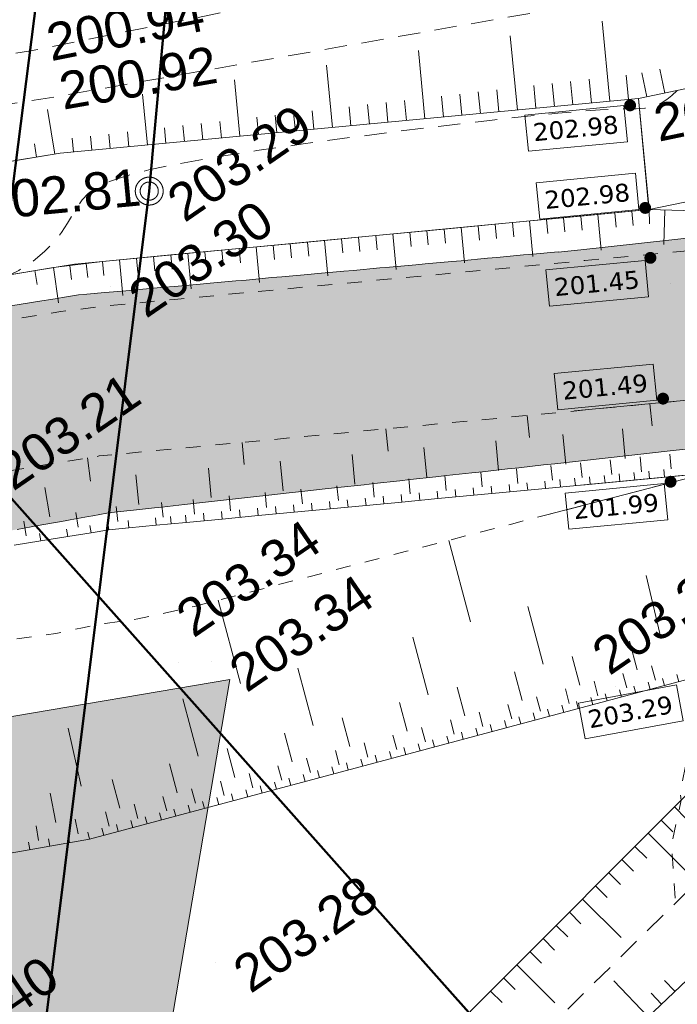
# Model space of a CAD drawing. Header units: millimetres. Extents: x -446952 to 537903, y -185749 to 168493.
# Tile 142 of 155: x 334836 to 352530, y 126718 to 153191. Entities that reach past the tile are written whole.
import ezdxf
from ezdxf.xclip import XClip

# ---------------------------------------------------------------- set-up
doc = ezdxf.new("R2010")
doc.units = ezdxf.units.MM
doc.header["$MEASUREMENT"] = 0
doc.header["$XCLIPFRAME"] = 0
for name, pattern in [('FOSSE', [1000, 600, -400]), ('Grille', [800, 400, -400]), ('Wipeout_Contour', [1000, 0, -1000])]:
    doc.linetypes.add(name, pattern=pattern)
for name, color, linetype in [('02 AF-17-0322 ZAE POMME- CHANTIER-2018-09-26_2_0-PAP DEMANDE MAIRIE 20-06-2017', 7, 'Continuous'), ('02 AF-17-0322 ZAE POMME- CHANTIER-2018-09-26_2_0000-VALORIS-NOUE DERIV BASSIN', 7, 'Continuous'), ('02 AF-17-0322 ZAE POMME- CHANTIER-2018-09-26_2_0000-VALORIS-NOUE DERIV BASSIN EAU MAX RETENTION', 7, 'Continuous'), ('02 AF-17-0322 ZAE POMME- CHANTIER-2018-09-26_2_0000-VALORIS-NOUE DERIV BASSIN TEXTE ET COTES', 7, 'Continuous'), ('02 AF-17-0322 ZAE POMME- CHANTIER-2018-09-26_2_01-PAP- REVET EV', 7, 'Continuous'), ('02 AF-17-0322 ZAE POMME- CHANTIER-2018-09-26_2_01-PAP-FILAIRE VOIE', 7, 'Continuous'), ('02 AF-17-0322 ZAE POMME- CHANTIER-2018-09-26_2_03-PAP-EU TEXTE POUR 2000°', 7, 'Continuous'), ('02 AF-17-0322 ZAE POMME- CHANTIER-2018-09-26_2_2D - Dessins placés - Géomètre.2D', 7, 'Continuous'), ('02 AF-17-0322 ZAE POMME- CHANTIER-2018-09-26_2_X-PTS TOPO-TEXTE TOPOALT', 7, 'Continuous'), ('02 AF-17-0322 ZAE POMME- CHANTIER-2018-09-26_2_X-PTS TOPO-TOPOPOINT', 7, 'Continuous'), ('02 AF-17-0322 ZAE POMME- CHANTIER-2018-09-26_2_Y-FDP TOPO-CN_1_00', 7, 'Continuous'), ('02 AF-17-0322 ZAE POMME- CHANTIER-2018-09-26_2_Y-FDP TOPO-TOP_AXE_FOSSE', 7, 'Continuous'), ('02 AF-17-0322 ZAE POMME- CHANTIER-2018-09-26_2_Y-FDP TOPO-TOP_BARBULE', 7, 'Continuous'), ('02 AF-17-0322 ZAE POMME- CHANTIER-2018-09-26_2_Y-FDP TOPO-TOP_DIVERS', 7, 'Continuous'), ('02 AF-17-0322 ZAE POMME- CHANTIER-2018-09-26_2_Y-FDP TOPO-TOP_TALUS', 7, 'Continuous'), ('02 AF-17-0322 ZAE POMME- CHANTIER-2018-09-26_2_Y-RESEAU EXISTANT FDP-TOP_VANNE_RESEAU', 7, 'Continuous'), ('02 AF-17-0322 ZAE POMME- CHANTIER-2018-09-26_2_Y-RESEAU EXISTANT FDP-TOP_VANNE_SYMB', 7, 'Continuous'), ('2D - Dessins placés - Géomètre.2D', 7, 'Continuous')]:
    doc.layers.add(name, color=color, linetype=linetype)
doc.styles.add('STYLE_GENERE_3', font='verdana.ttf')
doc.styles.add('STYLE_GENERE_4', font='txt')

# ---------------------------------------------------------------- blocks, each defined once
blk = doc.blocks.new('Dessin_1_2', base_point=(-56559339, -2771872408))
at = {"color": 254, "linetype": 'Wipeout_Contour', "lineweight": 0, "ltscale": 2094265.569888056}
blk.add_wipeout([(-446952, -185749), (537903, -185749), (537903, 168493), (-446952, 168064)], dxfattribs=at).dxf.layer = '02 AF-17-0322 ZAE POMME- CHANTIER-2018-09-26_2_2D - Dessins placés - Géomètre.2D'
at = {"layer": '02 AF-17-0322 ZAE POMME- CHANTIER-2018-09-26_2_0000-VALORIS-NOUE DERIV BASSIN EAU MAX RETENTION', "linetype": 'Continuous', "lineweight": 15}
blk.add_hatch(color=255, dxfattribs=at).paths.add_polyline_path([(290845, 127847), (290918, 127862), (290922, 127863), (290924, 127863), (290933, 127865), (290939, 127866), (291584, 127993), (291603, 127997), (292267, 128120), (293602, 128336), (294269, 128444), (295129, 128528), (295991, 128599), (296855, 128655), (297527, 128686), (297528, 128686), (297769, 128697), (298164, 128951), (298202, 128972), (298802, 129210), (298910, 129271), (299627, 129675), (299804, 129776), (300451, 130141), (300697, 130280), (301274, 130606), (301588, 130784), (302097, 131071), (302478, 131287), (302919, 131536), (303366, 131789), (303740, 132000), (304331, 132343), (304677, 132542), (305353, 132934), (305612, 133083), (306373, 133525), (306546, 133625), (307389, 134114), (307479, 134166), (308115, 134538), (308136, 134550), (308496, 134761), (322547, 137294), (322653, 137313), (323512, 137467), (329352, 138516), (335336, 139589), (336058, 139719), (336198, 139744), (336690, 139833), (336806, 139854), (337177, 139924), (337310, 139939), (337723, 139987), (337898, 140006), (338466, 140068), (339274, 140157), (348927, 141219), (349871, 141323), (352020, 141560), (352094, 141568), (359847, 142422), (369666, 143503), (370556, 144299), (370574, 144405), (370580, 144512), (370573, 144619), (370554, 144724), (370504, 144907), (370481, 145008), (369621, 146982), (369485, 148583), (369282, 148802), (368984, 148813), (365476, 148494), (361649, 148153), (354752, 147528), (349932, 147001), (349320, 146941), (349320, 146948), (348641, 146886), (348636, 146886), (348393, 146865), (347673, 146799), (347426, 146778), (346710, 146712), (346459, 146691), (345746, 146625), (345492, 146604), (344783, 146539), (344525, 146517), (343819, 146452), (343558, 146430), (342856, 146365), (342591, 146343), (341892, 146279), (341623, 146256), (340929, 146192), (340656, 146169), (339965, 146106), (339689, 146082), (339002, 146020), (338722, 145996), (338149, 145943), (337912, 145923), (337362, 145873), (337128, 145853), (336639, 145808), (336421, 145790), (335986, 145720), (335788, 145689), (335312, 145613), (335099, 145580), (334597, 145499), (334374, 145465), (333882, 145386), (333659, 145351), (333169, 145273), (332944, 145238), (332456, 145160), (332229, 145124), (331574, 145019), (331264, 144972), (330613, 144867), (330300, 144819), (329652, 144715), (329335, 144666), (328692, 144563), (328371, 144513), (327723, 144409), (327394, 144358), (326751, 144255), (326417, 144204), (325778, 144101), (325441, 144049), (324806, 143947), (324464, 143895), (323833, 143794), (323487, 143740), (322861, 143640), (322510, 143586), (321891, 143486), (321537, 143432), (320934, 143335), (320585, 143277), (319983, 143180), (319632, 143122), (319032, 143025), (318680, 142967), (318081, 142870), (317728, 142811), (317179, 142723), (316854, 142669), (316306, 142581), (315980, 142527), (315434, 142439), (315106, 142384), (314561, 142297), (314232, 142242), (313688, 142154), (313358, 142100), (312815, 142012), (312484, 141957), (311986, 141877), (311681, 141826), (311183, 141746), (310877, 141695), (310380, 141615), (310073, 141565), (309577, 141485), (309270, 141434), (308774, 141354), (308466, 141303), (308034, 141233), (307764, 141188), (307333, 141119), (307063, 141074), (306632, 141004), (306361, 140960), (305758, 140862), (305377, 140799), (304774, 140702), (304392, 140638), (303791, 140542), (303407, 140478), (302807, 140381), (302422, 140317), (301896, 140239), (301556, 140190), (301033, 140112), (300690, 140063), (300171, 139986), (299824, 139936), (299308, 139860), (298958, 139810), (298446, 139733), (298091, 139683), (297583, 139607), (297225, 139556), (296839, 139498), (296563, 139459), (296179, 139402), (295900, 139362), (295519, 139305), (295238, 139265), (294750, 139192), (294384, 139140), (293899, 139068), (293530, 139016), (293050, 138944), (292677, 138891), (292303, 138835), (292008, 138793), (291636, 138738), (291339, 138696), (290970, 138641), (290670, 138598), (290303, 138543), (290002, 138500), (289637, 138446), (289333, 138403), (289048, 138360), (289123, 137817), (289874, 134135), (289923, 133892), (290633, 129233), (290810, 128074)])
blk.add_hatch(color=255, dxfattribs=at).paths.add_polyline_path([(290845, 127847), (290918, 127862), (290922, 127863), (290924, 127863), (290933, 127865), (290939, 127866), (291584, 127993), (291603, 127997), (292267, 128120), (293602, 128336), (294269, 128444), (295129, 128528), (295991, 128599), (296855, 128655), (297527, 128686), (297528, 128686), (297769, 128697), (298164, 128951), (298202, 128972), (298802, 129210), (298910, 129271), (299627, 129675), (299804, 129776), (300451, 130141), (300697, 130280), (301274, 130606), (301588, 130784), (302097, 131071), (302478, 131287), (302919, 131536), (303366, 131789), (303740, 132000), (304331, 132343), (304677, 132542), (305353, 132934), (305612, 133083), (306373, 133525), (306546, 133625), (307389, 134114), (307479, 134166), (308115, 134538), (308136, 134550), (308496, 134761), (322547, 137294), (322653, 137313), (323512, 137467), (329352, 138516), (335336, 139589), (336058, 139719), (336198, 139744), (336690, 139833), (336806, 139854), (337177, 139924), (337310, 139939), (337723, 139987), (337898, 140006), (338466, 140068), (339274, 140157), (348927, 141219), (349871, 141323), (352020, 141560), (352094, 141568), (359847, 142422), (369666, 143503), (370556, 144299), (370574, 144405), (370580, 144512), (370573, 144619), (370554, 144724), (370504, 144907), (370481, 145008), (369621, 146982), (369485, 148583), (369282, 148802), (368984, 148813), (365476, 148494), (361649, 148153), (354752, 147528), (349932, 147001), (349320, 146941), (349320, 146948), (348641, 146886), (348636, 146886), (348393, 146865), (347673, 146799), (347426, 146778), (346710, 146712), (346459, 146691), (345746, 146625), (345492, 146604), (344783, 146539), (344525, 146517), (343819, 146452), (343558, 146430), (342856, 146365), (342591, 146343), (341892, 146279), (341623, 146256), (340929, 146192), (340656, 146169), (339965, 146106), (339689, 146082), (339002, 146020), (338722, 145996), (338149, 145943), (337912, 145923), (337362, 145873), (337128, 145853), (336639, 145808), (336421, 145790), (335986, 145720), (335788, 145689), (335312, 145613), (335099, 145580), (334597, 145499), (334374, 145465), (333882, 145386), (333659, 145351), (333169, 145273), (332944, 145238), (332456, 145160), (332229, 145124), (331574, 145019), (331264, 144972), (330613, 144867), (330300, 144819), (329652, 144715), (329335, 144666), (328692, 144563), (328371, 144513), (327723, 144409), (327394, 144358), (326751, 144255), (326417, 144204), (325778, 144101), (325441, 144049), (324806, 143947), (324464, 143895), (323833, 143794), (323487, 143740), (322861, 143640), (322510, 143586), (321891, 143486), (321537, 143432), (320934, 143335), (320585, 143277), (319983, 143180), (319632, 143122), (319032, 143025), (318680, 142967), (318081, 142870), (317728, 142811), (317179, 142723), (316854, 142669), (316306, 142581), (315980, 142527), (315434, 142439), (315106, 142384), (314561, 142297), (314232, 142242), (313688, 142154), (313358, 142100), (312815, 142012), (312484, 141957), (311986, 141877), (311681, 141826), (311183, 141746), (310877, 141695), (310380, 141615), (310073, 141565), (309577, 141485), (309270, 141434), (308774, 141354), (308466, 141303), (308034, 141233), (307764, 141188), (307333, 141119), (307063, 141074), (306632, 141004), (306361, 140960), (305758, 140862), (305377, 140799), (304774, 140702), (304392, 140638), (303791, 140542), (303407, 140478), (302807, 140381), (302422, 140317), (301896, 140239), (301556, 140190), (301033, 140112), (300690, 140063), (300171, 139986), (299824, 139936), (299308, 139860), (298958, 139810), (298446, 139733), (298091, 139683), (297583, 139607), (297225, 139556), (296839, 139498), (296563, 139459), (296179, 139402), (295900, 139362), (295519, 139305), (295238, 139265), (294750, 139192), (294384, 139140), (293899, 139068), (293530, 139016), (293050, 138944), (292677, 138891), (292303, 138835), (292008, 138793), (291636, 138738), (291339, 138696), (290970, 138641), (290670, 138598), (290303, 138543), (290002, 138500), (289637, 138446), (289333, 138403), (289048, 138360), (289123, 137817), (289874, 134135), (289923, 133892), (290633, 129233), (290810, 128074)])
at = {"layer": '02 AF-17-0322 ZAE POMME- CHANTIER-2018-09-26_2_0000-VALORIS-NOUE DERIV BASSIN TEXTE ET COTES', "linetype": 'Continuous', "lineweight": 15}
for points in [[(351391, 150978, 1), (351128, 150797, 1)], [(351797, 148222, 1), (351533, 148040, 1)], [(351937, 146879, 1), (351674, 146697, 1)], [(352278, 143093, 1), (352014, 142912, 1)], [(352480, 140858, 1), (352216, 140677, 1)]]:
    blk.add_hatch(color=7, dxfattribs=at).paths.add_polyline_path(points)
at = {"layer": '02 AF-17-0322 ZAE POMME- CHANTIER-2018-09-26_2_01-PAP- REVET EV', "linetype": 'Continuous', "lineweight": 15, "true_color": 0xa2a233}
blk.add_hatch(color=55, dxfattribs=at).paths.add_polyline_path([(-63170, 80280), (-63242, 77481), (-41873, 76928, 0.060082), (-29238, 78120), (36796, 92482, 0.04246), (45383, 95129), (63118, 102292, -0.079278), (72332, 104408), (88296, 105486), (98071, 109153), (133989, 111579), (144168, 109260), (180087, 111685), (189862, 115352), (225780, 117778), (235959, 115459), (249828, 116396, 0.02499), (256128, 117139), (293331, 123425, -0.50605), (328592, 88023), (332309, 87422), (340488, 135449), (255462, 121083, -0.02499), (249559, 120387), (66650, 108033), (34400, 95007), (-13410, 84428), (-35779, 79893)])
at = {"layer": '02 AF-17-0322 ZAE POMME- CHANTIER-2018-09-26_2_0-PAP DEMANDE MAIRIE 20-06-2017', "color": 161, "linetype": 'Continuous', "lineweight": 15, "true_color": 0x40a5ff, "flags": 128}
blk.add_lwpolyline([(294447, -150768), (310076, -57695), (319395, 5001), (334913, 102715), (340488, 135449)], dxfattribs=at)
at = {"layer": '02 AF-17-0322 ZAE POMME- CHANTIER-2018-09-26_2_0000-VALORIS-NOUE DERIV BASSIN', "color": 7, "linetype": 'Continuous', "lineweight": 15}
for p, q in [((350849, 147997), (350886, 147615)), ((351309, 148040), (351345, 147658)), ((351769, 148084), (351781, 147699)), ((352192, 148072), (352165, 147147)), ((348092, 147736), (348128, 147354)), ((348551, 147779), (348642, 146824)), ((349011, 147823), (349047, 147441)), ((349471, 147866), (349507, 147484)), ((349930, 147910), (349966, 147528)), ((350390, 147953), (350480, 146998)), ((345334, 147475), (345370, 147093)), ((345794, 147519), (345830, 147136)), ((346253, 147562), (346289, 147180)), ((346713, 147606), (346803, 146650)), ((347172, 147649), (347209, 147267)), ((347632, 147692), (347668, 147310)), ((342576, 147214), (342612, 146832)), ((343036, 147258), (343126, 146302)), ((343495, 147301), (343532, 146919)), ((343955, 147345), (343991, 146962)), ((344415, 147388), (344451, 147006)), ((344874, 147432), (344965, 146476)), ((339818, 146953), (339854, 146571)), ((340278, 146997), (340314, 146614)), ((340738, 147040), (340774, 146658)), ((341197, 147084), (341288, 146128)), ((341657, 147127), (341693, 146745)), ((342116, 147171), (342153, 146788)), ((337061, 146692), (337102, 146311)), ((337520, 146736), (337611, 145780)), ((337980, 146779), (338016, 146397)), ((338439, 146823), (338476, 146440)), ((338899, 146866), (338935, 146484)), ((339359, 146910), (339449, 145954)), ((335245, 146447), (335307, 146068)), ((335748, 146529), (335884, 145579)), ((336185, 146583), (336233, 146203)), ((336623, 146638), (336670, 146257)), ((351849, 142268), (351792, 142863)), ((348550, 141954), (348493, 142551)), ((344747, 141594), (344690, 142191)), ((351127, 141396), (351051, 142192)), ((349529, 141243), (349453, 142039)), ((340880, 141228), (340823, 141825)), ((345789, 140889), (345713, 141685)), ((347722, 141072), (347647, 141868)), ((336741, 140783), (336657, 141409)), ((343855, 140706), (343780, 141502)), ((351564, 141035), (351526, 141434)), ((352363, 141112), (352325, 141510)), ((339989, 140340), (339913, 141136)), ((341922, 140523), (341847, 141319)), ((348243, 140719), (348206, 141117)), ((349168, 140807), (349130, 141205)), ((349966, 140883), (349928, 141281)), ((350765, 140959), (350727, 141357)), ((338046, 140156), (337964, 140952)), ((345343, 140445), (345305, 140843)), ((346310, 140536), (346272, 140934)), ((347276, 140628), (347239, 141026)), ((349786, 140665), (349767, 140864)), ((350185, 140703), (350166, 140902)), ((350585, 140741), (350566, 140940)), ((350984, 140779), (350965, 140978)), ((351383, 140817), (351364, 141016)), ((351783, 140855), (351764, 141055)), ((352182, 140894), (352163, 141093)), ((335647, 139825), (335517, 140614)), ((343410, 140262), (343372, 140660)), ((344376, 140353), (344339, 140751)), ((347054, 140406), (347035, 140605)), ((347537, 140451), (347518, 140650)), ((348020, 140497), (348002, 140696)), ((348504, 140543), (348485, 140742)), ((348987, 140589), (348968, 140788)), ((349386, 140627), (349367, 140826)), ((340510, 139987), (340472, 140386)), ((341476, 140079), (341439, 140477)), ((342443, 140170), (342405, 140568)), ((344154, 140131), (344135, 140330)), ((344637, 140177), (344618, 140376)), ((345120, 140223), (345101, 140422)), ((345604, 140268), (345585, 140468)), ((346087, 140314), (346068, 140513)), ((346570, 140360), (346551, 140559)), ((337480, 139701), (337436, 140099)), ((338694, 139816), (338656, 140214)), ((339543, 139896), (339505, 140294)), ((341253, 139857), (341235, 140056)), ((341737, 139903), (341718, 140102)), ((342220, 139948), (342201, 140147)), ((342704, 139994), (342685, 140193)), ((343187, 140040), (343168, 140239)), ((343670, 140085), (343651, 140285)), ((336410, 139544), (336345, 139939)), ((338510, 139597), (338491, 139796)), ((338915, 139636), (338896, 139835)), ((339320, 139674), (339301, 139873)), ((339803, 139720), (339785, 139919)), ((340287, 139765), (340268, 139964)), ((340770, 139811), (340751, 140010)), ((335014, 139316), (334949, 139710)), ((336757, 139398), (336724, 139596)), ((337235, 139478), (337209, 139676)), ((337770, 139527), (337751, 139726)), ((335403, 139177), (335371, 139374)), ((336128, 139295), (336095, 139493)), ((346964, 136998), (346378, 139192)), ((352063, 136688), (351695, 138245)), ((340776, 135345), (340179, 137581)), ((348924, 135866), (348511, 137411)), ((345830, 135039), (345417, 136585)), ((351451, 135713), (351245, 136486)), ((349904, 135299), (349698, 136072)), ((351941, 135430), (351838, 135816)), ((342736, 134212), (342323, 135758)), ((348357, 134886), (348151, 135659)), ((351168, 135223), (351065, 135609)), ((352573, 135391), (352521, 135585)), ((350394, 135016), (350291, 135403)), ((351800, 135185), (351748, 135378)), ((352186, 135288), (352135, 135481)), ((346810, 134473), (346604, 135246)), ((349621, 134810), (349518, 135196)), ((350639, 134875), (350588, 135068)), ((351026, 134978), (350974, 135171)), ((351413, 135081), (351361, 135275)), ((339642, 133386), (339229, 134931)), ((345263, 134059), (345057, 134832)), ((348074, 134396), (347971, 134783)), ((348847, 134603), (348744, 134989)), ((349479, 134565), (349427, 134758)), ((349866, 134668), (349814, 134861)), ((350253, 134771), (350201, 134965)), ((347300, 134190), (347197, 134576)), ((348706, 134358), (348654, 134551)), ((349092, 134461), (349041, 134655)), ((343716, 133646), (343510, 134419)), ((346527, 133983), (346424, 134369)), ((347545, 134048), (347494, 134241)), ((347932, 134151), (347880, 134345)), ((348319, 134255), (348267, 134448)), ((336491, 132579), (336139, 134140)), ((342169, 133233), (341963, 134006)), ((345753, 133776), (345650, 134163)), ((346772, 133841), (346720, 134035)), ((347159, 133945), (347107, 134138)), ((344206, 133363), (344103, 133749)), ((344980, 133570), (344877, 133956)), ((345612, 133531), (345560, 133725)), ((345998, 133635), (345947, 133828)), ((346385, 133738), (346333, 133931)), ((340622, 132819), (340416, 133592)), ((343433, 133156), (343330, 133543)), ((344838, 133325), (344786, 133518)), ((345225, 133428), (345173, 133621)), ((339075, 132406), (338869, 133179)), ((342659, 132950), (342556, 133336)), ((343678, 133015), (343626, 133208)), ((344065, 133118), (344013, 133311)), ((344451, 133221), (344400, 133415)), ((341112, 132536), (341009, 132923)), ((341886, 132743), (341783, 133129)), ((342904, 132808), (342853, 133001)), ((343291, 132911), (343239, 133105)), ((337528, 131993), (337322, 132766)), ((340339, 132330), (340236, 132716)), ((341744, 132498), (341692, 132691)), ((342131, 132601), (342079, 132795)), ((342518, 132705), (342466, 132898)), ((335805, 131606), (335660, 132393)), ((339565, 132123), (339462, 132509)), ((340584, 132188), (340532, 132381)), ((340971, 132291), (340919, 132485)), ((341357, 132395), (341306, 132588)), ((338792, 131916), (338689, 132303)), ((339810, 131981), (339759, 132175)), ((340197, 132085), (340145, 132278)), ((337245, 131503), (337142, 131889)), ((338018, 131710), (337915, 132096)), ((338650, 131671), (338598, 131865)), ((339037, 131775), (338985, 131968)), ((339424, 131878), (339372, 132071)), ((336410, 131305), (336333, 131697)), ((337877, 131465), (337825, 131658)), ((338263, 131568), (338212, 131761)), ((335345, 131121), (335277, 131515)), ((336716, 131155), (336673, 131350)), ((337103, 131258), (337051, 131451)), ((337490, 131361), (337438, 131555)), ((335112, 130878), (335078, 131075)), ((335646, 130970), (335612, 131167)), ((336181, 131062), (336147, 131259))]:
    blk.add_line(p, q, dxfattribs=at)
at = {"layer": '02 AF-17-0322 ZAE POMME- CHANTIER-2018-09-26_2_0000-VALORIS-NOUE DERIV BASSIN', "color": 7, "linetype": 'Continuous', "lineweight": 15, "flags": 128}
for points in [[(351486, 151071), (335929, 149599), (320930, 147144), (301838, 144002), (285873, 141569), (267233, 137896), (253565, 134322), (237641, 133877), (218101, 133032), (199660, 131797), (186201, 130822), (169320, 130340), (151548, 129367), (136666, 127764), (118351, 127570), (91712, 125425), (73856, 123927)], [(351767, 148084), (351484, 151070)], [(351486, 151071), (351769, 148084)], [(351769, 148084), (356958, 149159)], [(351769, 148084), (336313, 146622), (321414, 144183), (302308, 141039), (286390, 138613), (267903, 134971), (253992, 131333), (237747, 130879), (218266, 130036), (199869, 128805), (186353, 127825), (169445, 127342), (151791, 126376), (136843, 124766), (118488, 124572), (91957, 122435), (74101, 120937)], [(369568, 144545), (349765, 142671)], [(369754, 142571), (348987, 140589), (348020, 140497), (347054, 140406), (346087, 140314), (345120, 140223), (344154, 140131), (343187, 140040), (342220, 139948), (341253, 139857), (340287, 139765), (339320, 139674), (338510, 139597), (337770, 139527), (337235, 139478), (336757, 139398), (336128, 139295), (335403, 139177), (334689, 139060)], [(369756, 142554), (349954, 140680)], [(349053, 139887), (353335, 141000)], [(370162, 138410), (352960, 135495), (336716, 131155), (335646, 130970), (334577, 130785)]]:
    blk.add_lwpolyline(points, dxfattribs=at)
at = {"layer": '02 AF-17-0322 ZAE POMME- CHANTIER-2018-09-26_2_0000-VALORIS-NOUE DERIV BASSIN', "color": 7, "linetype": 'Grille', "lineweight": 15, "flags": 128}
for points in [[(352960, 135489), (353027, 134611), (353027, 134581), (353026, 134437), (353017, 134383), (352600, 132393), (352636, 132210), (352500, 131590), (352375, 131017), (352482, 129443), (353891, 129970), (356932, 131999), (358869, 132892), (359236, 133065), (360820, 133690), (368984, 134474), (369645, 134586), (371200, 134662), (371735, 134753), (372434, 134786), (372469, 134791), (372628, 134806), (372855, 134849), (373956, 135198), (375011, 135672), (376008, 136266), (376933, 136973), (377774, 137784), (378518, 138690), (378642, 138882), (379080, 139720), (379474, 140821), (379714, 141955), (379794, 143026), (379808, 143097), (379868, 144223), (379783, 145341), (379606, 146207), (379265, 147760), (378875, 148687), (378221, 149526), (377954, 149537)], [(292691, 134313), (303122, 135903), (322257, 139052), (336979, 141461), (352205, 142902), (369568, 144545), (369161, 148524)], [(368732, 148483), (351882, 146889), (350043, 146715), (348205, 146541), (346366, 146367), (344528, 146193), (342689, 146019), (340851, 145846), (339012, 145672), (337174, 145498), (335942, 145345), (334434, 145098), (333363, 144923), (332291, 144747), (330363, 144432), (328435, 144116), (326674, 143828), (324904, 143538), (323135, 143249), (321369, 142959), (319584, 142666), (317800, 142372), (316014, 142078), (314228, 141784), (312559, 141510), (311187, 141284), (309864, 141066), (308541, 140849), (307198, 140628), (305630, 140370), (304063, 140112), (302496, 139854), (300764, 139590), (299032, 139326), (297301, 139062), (296308, 138911), (295315, 138760), (294036, 138565), (292757, 138370), (291754, 138217)]]:
    blk.add_lwpolyline(points, dxfattribs=at)
at = {"layer": '02 AF-17-0322 ZAE POMME- CHANTIER-2018-09-26_2_0000-VALORIS-NOUE DERIV BASSIN', "color": 7, "linetype": 'Continuous', "lineweight": 15, "flags": 128}
blk.add_lwpolyline([(369656, 148616, 0.41609), (368864, 148979), (357267, 147926), (351769, 148084), (349930, 147910), (348092, 147736), (346253, 147562), (344415, 147388), (342576, 147214), (340738, 147040), (338899, 146866), (337061, 146692), (335748, 146529), (334240, 146282)], format="xyb", dxfattribs=at)
at = {"layer": '02 AF-17-0322 ZAE POMME- CHANTIER-2018-09-26_2_0000-VALORIS-NOUE DERIV BASSIN', "color": 7, "linetype": 'Grille', "lineweight": 15, "flags": 128}
blk.add_lwpolyline([(369744, 142570), (353326, 140998), (349053, 139887), (348101, 139640), (347149, 139393), (346198, 139145), (345246, 138898), (344294, 138651), (343342, 138403), (342390, 138156), (341438, 137908), (340486, 137661), (339534, 137414), (338734, 137234), (338018, 137082), (337553, 137014), (337132, 136958), (336529, 136842), (335810, 136690), (335093, 136589), (334376, 136488), (333659, 136388), (332703, 136184), (331746, 135981), (330790, 135778), (329834, 135575), (328899, 135161), (327965, 134747), (327031, 134334), (326096, 133920), (325162, 133507), (324228, 133093), (323306, 132681), (322360, 132488), (321414, 132294), (320468, 132101), (319522, 131907), (318649, 131759), (317776, 131611), (316903, 131463), (316030, 131314), (315157, 131166), (314284, 131018), (313485, 130862), (312685, 130707), (311885, 130551), (311086, 130396), (310286, 130240), (309588, 130105), (308890, 129969), (308192, 129833), (307185, 129707), (306178, 129581), (305171, 129455), (304164, 129329), (303284, 129219), (302404, 129109), (301524, 128998), (300644, 128888), (299765, 128777), (298885, 128667), (298202, 128707), (297527, 128692), (296852, 128676), (295985, 128635), (295121, 128580), (294259, 128513), (293590, 128416), (292921, 128318), (292252, 128221), (291586, 128107), (290921, 127985), (290256, 127864), (289482, 127726), (288708, 127589), (288542, 127554), (287638, 127386), (286735, 127218), (285831, 127050), (284927, 126882), (284024, 126714), (283120, 126547), (282923, 126510), (281956, 126330), (280988, 126151), (280021, 125971), (279053, 125791), (278085, 125612), (277118, 125432), (276150, 125252), (275183, 125073), (274332, 124915), (273481, 124757), (272630, 124598), (271779, 124440), (270928, 124282), (270077, 124124), (269959, 124077), (268986, 123898), (268012, 123719), (267039, 123540), (266065, 123361), (265092, 123182), (264118, 123002), (263145, 122823), (262171, 122644), (261198, 122465), (260224, 122286), (259250, 122107), (258277, 121928), (256385, 121606), (254133, 121253), (252494, 121030), (251615, 120931), (250736, 120869), (249856, 120807), (248878, 120772), (247899, 120741), (246921, 120709), (245935, 120677), (244949, 120645), (243964, 120614), (242978, 120582), (241992, 120550), (241006, 120518), (240020, 120486), (239035, 120454), (238049, 120423), (237459, 120411), (236665, 120384), (235870, 120357), (235102, 120545), (234334, 120733), (233566, 120922), (232587, 121161), (231609, 121400), (230631, 121639), (229653, 121878), (228768, 122095), (227884, 122311), (227000, 122527), (226141, 122748), (225286, 122852), (224437, 122821), (223588, 122790), (222739, 122758), (221891, 122727), (221043, 122698), (220196, 122669), (219349, 122640), (218747, 122629), (218029, 122607), (217310, 122585), (216592, 122563), (215639, 122486), (214686, 122409), (213733, 122332), (213024, 122275), (212316, 122217), (211607, 122160), (210611, 122079), (209614, 121999), (208617, 121918), (207620, 121838), (206623, 121757), (205728, 121685), (204832, 121613), (203937, 121541), (203041, 121469), (202146, 121397), (201250, 121325), (200412, 121256), (199457, 121179), (198501, 121102), (197546, 121025), (196590, 120948), (195635, 120871), (194844, 120807), (194645, 120791), (193854, 120728), (192994, 120658), (192134, 120589), (191273, 120520), (190413, 120450), (189553, 120381), (188629, 120091), (187706, 119739), (186779, 119386), (185882, 119045), (184982, 118703), (184079, 118359), (183172, 118014), (182349, 117709), (181527, 117403), (180704, 117098), (179881, 116792), (178973, 116679), (178063, 116604), (177154, 116528), (176244, 116453), (175335, 116378), (174426, 116303), (173516, 116228), (172584, 116151), (171651, 116074), (170719, 115997), (169787, 115920), (169209, 115871), (168255, 115795), (167302, 115718), (166348, 115641), (165394, 115564), (164440, 115487), (163486, 115410), (162532, 115334), (161578, 115257), (160624, 115180), (159670, 115103), (158716, 115026), (157763, 114949), (156809, 114872), (155855, 114796), (154901, 114719), (153947, 114642), (152978, 114567), (152790, 114542), (151821, 114468), (150852, 114393), (149883, 114318), (148914, 114243), (147945, 114169), (146977, 114094), (146008, 114019), (145039, 113944), (144070, 113869), (142951, 114036), (141832, 114264), (140718, 114490), (139610, 114714), (138507, 114937), (137410, 115158), (136386, 115372), (135368, 115584), (134356, 115794), (133351, 115800), (132413, 115724), (131475, 115648), (130537, 115572), (129599, 115496), (128661, 115419), (127723, 115343), (126785, 115267), (125846, 115191), (124908, 115115), (123970, 115038), (123032, 114962), (122094, 114886), (121156, 114810), (120218, 114734), (119280, 114657), (119245, 114647), (118252, 114567), (117259, 114488), (116267, 114408), (115274, 114328), (114281, 114248), (113333, 114172), (112385, 114096), (111436, 114020), (110488, 113944), (109540, 113868), (108592, 113792), (107643, 113716), (106708, 113641), (105772, 113565), (104837, 113490), (103901, 113415), (102965, 113340), (102030, 113265), (101094, 113190), (100895, 113174), (100129, 113112), (99363, 113051), (98597, 112989), (97831, 112928), (96974, 112673), (96123, 112359), (95271, 112045), (94419, 111731), (93604, 111431), (92835, 111150), (92020, 110850), (91205, 110550), (90390, 110249), (89583, 109952), (88776, 109655), (87969, 109357), (86980, 109239), (85988, 109160), (84996, 109080), (84004, 109000), (83012, 108921), (82019, 108841), (81027, 108761), (80035, 108682), (79043, 108602), (78051, 108523), (77059, 108443), (76269, 108379), (75478, 108315), (74631, 108248), (73834, 108184), (73037, 108120), (72241, 108057), (71378, 107982), (70517, 107889), (69659, 107762), (68800, 107635), (68084, 107499), (67370, 107348), (66655, 107197), (65989, 107043), (65323, 106875), (64658, 106707), (63949, 106494), (63241, 106268), (62533, 106042), (61587, 105699), (60641, 105355), (59695, 105011), (59043, 104802), (58438, 104614), (57837, 104426), (57239, 104239), (56646, 104052), (56044, 103872), (55197, 103583), (54258, 103253), (53318, 102923), (52379, 102593), (51440, 102263), (50507, 101917), (49574, 101571), (48641, 101225), (47708, 100879), (46775, 100532), (46022, 100199), (45268, 99865), (44515, 99531), (43848, 99247), (43182, 98966), (42515, 98686), (41842, 98429), (41167, 98181), (40493, 97932), (39691, 97659), (38887, 97401), (38083, 97142), (37436, 96963), (36789, 96789), (36141, 96615), (35192, 96376), (34242, 96141), (33292, 95905), (32316, 95687), (31340, 95470), (30364, 95252), (29388, 95034), (28412, 94816), (27514, 94671), (26617, 94527), (25720, 94382), (24860, 94245), (24058, 94122), (23257, 93998), (22454, 93874), (21681, 93751), (20907, 93627), (20730, 93599), (19956, 93475), (19182, 93351), (18260, 93205), (17285, 93048), (16310, 92891), (15335, 92735), (14361, 92578), (13386, 92421), (12412, 92265), (11438, 92108), (10465, 91951), (9491, 91795), (8518, 91638), (7545, 91482), (6570, 91324), (5595, 91166), (4620, 91008), (3645, 90850), (2671, 90692), (1697, 90534), (722, 90377), (-252, 90219), (-1226, 90061), (-2213, 89901), (-3201, 89741), (-4189, 89581), (-5177, 89421), (-6165, 89261), (-7153, 89101), (-8141, 88941), (-9129, 88781), (-10117, 88621), (-11105, 88461), (-12093, 88301), (-13081, 88141), (-14069, 87981), (-15057, 87821), (-16045, 87661), (-17033, 87501), (-18021, 87341), (-19009, 87181), (-19997, 87021), (-20985, 86861), (-21912, 86697), (-22839, 86532), (-23766, 86367), (-23725, 86409), (-24567, 86275), (-25409, 86140), (-26251, 86005), (-27199, 85815), (-28147, 85625), (-29096, 85435), (-30044, 85244), (-30992, 85054), (-31953, 84796), (-33541, 84448), (-36350, 84050), (-38977, 83804), (-40660, 83720), (-41587, 83638), (-42362, 83628), (-43136, 83624), (-43911, 83620), (-44686, 83616), (-45701, 83612), (-46717, 83609), (-47733, 83605), (-48748, 83602), (-49764, 83598), (-50780, 83595), (-51795, 83591), (-52619, 83586), (-53443, 83582), (-54268, 83577), (-55092, 83572), (-55293, 83572), (-56275, 83568), (-57256, 83564), (-58238, 83560), (-59103, 83979), (-59958, 84629), (-60813, 85278), (-61668, 85928), (-62519, 86153), (-63379, 86140), (-64239, 86126), (-65099, 86113), (-65829, 86095), (-66559, 86078), (-67289, 86060), (-68186, 86031), (-69083, 86002), (-69980, 85974), (-70877, 85945), (-71774, 85916), (-72503, 86038), (-73232, 86159), (-73749, 86283), (-74691, 86292), (-75634, 86299), (-76576, 86283), (-77266, 86262), (-77957, 86228), (-78648, 86178), (-79541, 86146), (-80434, 86115), (-81327, 86084), (-82220, 86053), (-83114, 86021), (-84007, 85990), (-84900, 85959), (-85945, 85907), (-86991, 85855), (-88037, 85802), (-89085, 85744), (-90163, 85207), (-91247, 84667), (-92366, 84078), (-93495, 83486), (-94635, 82890), (-95786, 82291), (-96948, 81688), (-97732, 81292), (-98516, 80895), (-99300, 80498), (-100232, 80655), (-101164, 80811), (-102096, 80968), (-103028, 81125), (-103960, 81281), (-104891, 81438), (-105830, 81526), (-106776, 81545), (-107710, 81559), (-108643, 81573), (-109577, 81587), (-110510, 81601), (-111443, 81615), (-112377, 81629), (-113108, 81645), (-113837, 81661), (-114566, 81676), (-115294, 81691), (-116019, 81707), (-116744, 81723), (-117468, 81738), (-118192, 81754), (-119150, 81772), (-120110, 81790), (-121071, 81808), (-122031, 81826), (-122991, 81845), (-123951, 81863), (-124912, 81881), (-125866, 81898), (-126821, 81916), (-127775, 81933), (-128730, 81950), (-129684, 81967), (-130639, 81984), (-131593, 82002), (-132548, 82019), (-133502, 82036), (-134457, 82053), (-135411, 82070), (-136366, 82088), (-137320, 82105), (-138275, 82122), (-139230, 82139), (-140184, 82157), (-141214, 82174), (-142244, 82191), (-143275, 82209), (-144305, 82226), (-145335, 82244), (-146286, 82260), (-147237, 82277), (-148187, 82294), (-149138, 82310), (-150089, 82327), (-151040, 82344), (-151990, 82360), (-152941, 82377), (-153892, 82394), (-154843, 82410), (-155793, 82427), (-156744, 82443), (-157695, 82460), (-158645, 82477), (-159596, 82493), (-160547, 82510), (-161498, 82527, -0.311801), (-167334, 86272), (-171134, 95525), (-172095, 96951)], format="xyb", dxfattribs=at)
at = {"layer": '02 AF-17-0322 ZAE POMME- CHANTIER-2018-09-26_2_0000-VALORIS-NOUE DERIV BASSIN EAU MAX RETENTION', "color": 255, "linetype": 'Continuous', "lineweight": 15, "flags": 128}
for points in [[(334769, 139488), (335336, 139589), (335488, 139617), (336058, 139719), (336198, 139744), (336690, 139833), (336806, 139854), (337177, 139924), (337310, 139939), (337723, 139987), (337898, 140006), (338466, 140068), (338658, 140089), (339274, 140157), (339510, 140183), (340240, 140263), (340483, 140290), (341205, 140369), (341455, 140397), (342170, 140475), (342428, 140504), (343136, 140582), (343400, 140611), (344101, 140688), (344373, 140718), (345066, 140794), (345345, 140825), (346031, 140901), (346318, 140932), (346997, 141007), (347290, 141039), (347962, 141113), (348263, 141146), (348927, 141219), (349235, 141253), (349871, 141323), (352020, 141560), (352094, 141568), (359847, 142422)], [(354752, 147528), (349932, 147001), (349320, 146941), (349320, 146948), (348641, 146886), (348636, 146886), (348393, 146865), (347673, 146799), (347426, 146778), (346710, 146712), (346459, 146691), (345746, 146625), (345492, 146604), (344783, 146539), (344525, 146517), (343819, 146452), (343558, 146430), (342856, 146365), (342591, 146343), (341892, 146279), (341623, 146256), (340929, 146192), (340656, 146169), (339965, 146106), (339689, 146082), (339002, 146020), (338722, 145996), (338149, 145943), (337912, 145923), (337362, 145873), (337128, 145853), (336639, 145808), (336421, 145790), (335986, 145720), (335788, 145689), (335312, 145613), (335099, 145580), (334597, 145499)], [(334769, 139488), (335336, 139589), (335488, 139617), (336058, 139719), (336198, 139744), (336690, 139833), (336806, 139854), (337177, 139924), (337310, 139939), (337723, 139987), (337898, 140006), (338466, 140068), (338658, 140089), (339274, 140157), (339510, 140183), (340240, 140263), (340483, 140290), (341205, 140369), (341455, 140397), (342170, 140475), (342428, 140504), (343136, 140582), (343400, 140611), (344101, 140688), (344373, 140718), (345066, 140794), (345345, 140825), (346031, 140901), (346318, 140932), (346997, 141007), (347290, 141039), (347962, 141113), (348263, 141146), (348927, 141219), (349235, 141253), (349871, 141323), (352020, 141560), (352094, 141568), (359847, 142422)], [(354752, 147528), (349932, 147001), (349320, 146941), (349320, 146948), (348641, 146886), (348636, 146886), (348393, 146865), (347673, 146799), (347426, 146778), (346710, 146712), (346459, 146691), (345746, 146625), (345492, 146604), (344783, 146539), (344525, 146517), (343819, 146452), (343558, 146430), (342856, 146365), (342591, 146343), (341892, 146279), (341623, 146256), (340929, 146192), (340656, 146169), (339965, 146106), (339689, 146082), (339002, 146020), (338722, 145996), (338149, 145943), (337912, 145923), (337362, 145873), (337128, 145853), (336639, 145808), (336421, 145790), (335986, 145720), (335788, 145689), (335312, 145613), (335099, 145580), (334597, 145499)]]:
    blk.add_lwpolyline(points, dxfattribs=at)
at = {"layer": '02 AF-17-0322 ZAE POMME- CHANTIER-2018-09-26_2_0000-VALORIS-NOUE DERIV BASSIN TEXTE ET COTES', "color": 7, "linetype": 'Continuous', "lineweight": 15, "flags": 128}
for points in [[(348522, 149652), (348428, 150628), (351095, 150884), (351189, 149909)], [(348830, 147830), (348736, 148806), (351403, 149062), (351497, 148086)], [(349089, 145487), (348995, 146462), (351662, 146719), (351756, 145743)], [(349311, 142701), (349217, 143677), (351884, 143933), (351978, 142958)], [(349607, 139490), (349513, 140465), (352180, 140721), (352274, 139746)], [(350048, 133854), (349870, 134817), (352504, 135306), (352683, 134343)]]:
    blk.add_lwpolyline(points, close=True, dxfattribs=at)
at = {"layer": '02 AF-17-0322 ZAE POMME- CHANTIER-2018-09-26_2_01-PAP-FILAIRE VOIE', "color": 7, "linetype": 'Continuous', "lineweight": 15, "flags": 128}
blk.add_lwpolyline([(34400, 95007), (66650, 108033), (249559, 120387, 0.02499), (255462, 121083), (340488, 135449), (334913, 102715), (331142, 80568), (316405, -13756), (310076, -57695), (294903, -148053)], format="xyb", dxfattribs=at)
at = {"layer": '02 AF-17-0322 ZAE POMME- CHANTIER-2018-09-26_2_X-PTS TOPO-TOPOPOINT', "color": 14, "linetype": 'Continuous', "lineweight": 15, "true_color": 0xa80f02}
for p, q in [((335074, 152343), (335074, 152343)), ((335407, 151051), (335407, 151051)), ((351486, 151071), (351486, 151071)), ((335929, 149599), (335929, 149599)), ((338322, 148583), (338322, 148583)), ((337286, 146007), (337286, 146007)), ((352356, 146099), (352356, 146099)), ((339105, 135914), (339105, 135914)), ((339991, 135942), (339991, 135942)), ((350876, 135265), (350876, 135265)), ((340097, 127854), (340097, 127854))]:
    blk.add_line(p, q, dxfattribs=at)
at = {"layer": '02 AF-17-0322 ZAE POMME- CHANTIER-2018-09-26_2_Y-FDP TOPO-CN_1_00', "color": 14, "linetype": 'FOSSE', "lineweight": 15, "true_color": 0xa80f02, "flags": 128}
blk.add_lwpolyline([(352525, 151289), (352385, 151156), (352251, 151050), (352124, 150966), (352002, 150903), (351884, 150858), (351769, 150827), (351655, 150809), (351543, 150801), (351426, 150799), (351284, 150799), (351091, 150797), (350823, 150788), (350455, 150768), (349961, 150732), (349316, 150676), (348495, 150594), (347486, 150484), (346328, 150350), (345071, 150197), (343767, 150029), (342466, 149852), (341221, 149671), (340082, 149491), (339100, 149317), (338313, 149153), (337706, 148996), (337251, 148841), (336920, 148685), (336683, 148522), (336514, 148348), (336383, 148159), (336262, 147951), (336126, 147721), (335962, 147474), (335759, 147216), (335507, 146955), (335195, 146698), (334813, 146451), (334351, 146221), (333798, 146016), (333151, 145839), (332430, 145688), (331663, 145559), (330877, 145446), (330100, 145346), (329359, 145252), (328681, 145161), (328094, 145068), (327618, 144969), (327240, 144865), (326942, 144760), (326702, 144655), (326502, 144553), (326322, 144457), (326142, 144370), (325942, 144293), (325708, 144228), (325442, 144174), (325152, 144126), (324844, 144081), (324528, 144035), (324209, 143987), (323896, 143931), (323596, 143865), (323314, 143786), (323051, 143695), (322804, 143596), (322570, 143490), (322348, 143379), (322135, 143267), (321928, 143155), (321726, 143046), (321528, 142942), (321339, 142843), (321163, 142749), (321008, 142660), (320879, 142575), (320783, 142495), (320724, 142419), (320710, 142346), (320743, 142278), (320818, 142211), (320927, 142147), (321062, 142082), (321214, 142017), (321375, 141949), (321538, 141879), (321693, 141804), (321835, 141722), (321971, 141630), (322108, 141521), (322256, 141389), (322422, 141230), (322616, 141038), (322845, 140807), (323118, 140532), (323441, 140209), (323800, 139846), (324181, 139450), (324568, 139031), (324946, 138597), (325298, 138158), (325611, 137722), (325867, 137297), (326056, 136891), (326183, 136493), (326257, 136094), (326287, 135683), (326284, 135247), (326255, 134776), (326210, 134258), (326159, 133683), (326110, 133044), (326063, 132354), (326019, 131632), (325978, 130895), (325938, 130163), (325902, 129453), (325867, 128783), (325834, 128172), (325804, 127633), (325775, 127163), (325749, 126752), (325727, 126394), (325707, 126079), (325692, 125799), (325681, 125545), (325674, 125310), (325673, 125085), (325675, 124868), (325680, 124657), (325687, 124448), (325694, 124241), (325700, 124032), (325705, 123819), (325706, 123600), (325703, 123372), (325695, 123128), (325680, 122860), (325658, 122560), (325626, 122220), (325585, 121832), (325532, 121389), (325467, 120883), (325388, 120309), (325293, 119677), (325183, 119001), (325054, 118296), (324906, 117575), (324738, 116851), (324546, 116139), (324332, 115453), (324091, 114802), (323823, 114183), (323526, 113588), (323195, 113009), (322830, 112440), (322427, 111872), (321984, 111297), (321499, 110709), (320971, 110102), (320408, 109481), (319819, 108853), (319214, 108227), (318603, 107608), (317995, 107006), (317399, 106427), (316826, 105879), (316284, 105368), (315776, 104896), (315305, 104465), (314875, 104075), (314487, 103727), (314144, 103424), (313849, 103165), (313605, 102952), (313412, 102785), (313267, 102658), (313161, 102567), (313089, 102506), (313044, 102467), (313019, 102446), (313008, 102436), (313003, 102432), (312998, 102426), (312979, 102403), (312932, 102346), (312844, 102239), (312700, 102066), (312486, 101809), (312189, 101453), (311795, 100980), (311300, 100385), (310745, 99706), (310184, 98993), (309669, 98295), (309252, 97660), (308986, 97138), (308923, 96778), (309115, 96629), (309599, 96727), (310344, 97046), (311305, 97548), (311594, 97714)], dxfattribs=at)
at = {"layer": '02 AF-17-0322 ZAE POMME- CHANTIER-2018-09-26_2_Y-FDP TOPO-TOP_AXE_FOSSE', "color": 14, "linetype": 'FOSSE', "lineweight": 15, "true_color": 0xa80f02, "flags": 128}
for points in [[(-173635, 111097), (-163208, 110641), (-138859, 109613), (-113461, 109923), (-89261, 106019), (-73175, 105871), (-51327, 104800), (-38712, 104081), (-28205, 107923), (2451, 114384), (16900, 117366), (36362, 122067), (55670, 125689), (74381, 127386), (91061, 129498), (118815, 130789), (135648, 132251), (150939, 132823), (169239, 134503), (186000, 134734), (199470, 135798), (221187, 136848), (237829, 137579), (253508, 138717), (266943, 141200), (285544, 145247), (298668, 146889), (320992, 150221), (335074, 152343), (352159, 155754), (362953, 157003), (370561, 158699), (372110, 158664)], [(-173543, 108848), (-163179, 108602), (-139093, 108086), (-113690, 108226), (-89791, 104497), (-51223, 103683), (-38572, 103163), (-27796, 106508), (2882, 112725), (36368, 120320), (55589, 123772), (74393, 125729), (91176, 127572), (118522, 129134), (136272, 130134), (151622, 131280), (169382, 132771), (186065, 133094), (198563, 134059), (221076, 135387), (237792, 135739), (253487, 137445), (267190, 139999), (285899, 143335), (299075, 145212), (321701, 149020), (335407, 151051), (353028, 154144), (363632, 155409), (370508, 157075), (372110, 158664), (373294, 156694)]]:
    blk.add_lwpolyline(points, dxfattribs=at)
blk.add_lwpolyline([(145521, 30438), (162391, 35047), (180253, 40714), (193054, 44744), (201216, 49989), (218018, 62645), (228225, 68356), (241025, 73595), (259276, 77067), (275754, 82206), (292387, 86172, 0.058471), (303344, 90181), (319258, 100890), (329755, 107233), (335133, 110258), (343500, 120604), (356151, 133054), (368692, 140699), (371012, 143945)], format="xyb", dxfattribs=at)
at = {"layer": '02 AF-17-0322 ZAE POMME- CHANTIER-2018-09-26_2_Y-FDP TOPO-TOP_BARBULE', "color": 14, "linetype": 'Continuous', "lineweight": 15, "true_color": 0xa80f02}
for p, q in [((350715, 150998), (350511, 153154)), ((348226, 150762), (348037, 152760)), ((345738, 150527), (345564, 152366)), ((343249, 150291), (343090, 151972)), ((351213, 151045), (351151, 151701)), ((351707, 151117), (351571, 151764)), ((352196, 151220), (352061, 151863)), ((340760, 150056), (340616, 151578)), ((349222, 150856), (349164, 151475)), ((349720, 150903), (349660, 151531)), ((350218, 150950), (350157, 151588)), ((338271, 149820), (338142, 151185)), ((346733, 150621), (346679, 151192)), ((347231, 150668), (347176, 151248)), ((347729, 150715), (347673, 151305)), ((348724, 150809), (348667, 151418)), ((344244, 150385), (344195, 150909)), ((344742, 150432), (344692, 150965)), ((345240, 150480), (345189, 151022)), ((346235, 150574), (346182, 151135)), ((335783, 149575), (335587, 150774)), ((342253, 150197), (342207, 150682)), ((342751, 150244), (342704, 150739)), ((343746, 150338), (343698, 150852)), ((339764, 149961), (339723, 150399)), ((340262, 150009), (340220, 150456)), ((341258, 150103), (341213, 150569)), ((341755, 150150), (341710, 150626)), ((337275, 149726), (337238, 150116)), ((337773, 149773), (337735, 150173)), ((338769, 149867), (338729, 150286)), ((339267, 149914), (339226, 150343)), ((335290, 149494), (335231, 149855)), ((336280, 149632), (336245, 150003)), ((336778, 149679), (336742, 150060)), ((352450, 132023), (352766, 131708)), ((352097, 131669), (352413, 131355)), ((351744, 131315), (352793, 130269)), ((351391, 130961), (351705, 130648)), ((351038, 130607), (351351, 130295)), ((350685, 130253), (350997, 129942)), ((350332, 129899), (350643, 129588)), ((349979, 129545), (351015, 128512)), ((349626, 129191), (349936, 128882)), ((349273, 128837), (349582, 128529)), ((348920, 128483), (349228, 128175)), ((348567, 128129), (348874, 127822)), ((348213, 127775), (349236, 126755)), ((347860, 127421), (348166, 127116)), ((351742, 126378), (350824, 127345)), ((352467, 127067), (352189, 127360)), ((347507, 127067), (347813, 126762)), ((352104, 126723), (351828, 127014))]:
    blk.add_line(p, q, dxfattribs=at)
at = {"layer": '02 AF-17-0322 ZAE POMME- CHANTIER-2018-09-26_2_Y-FDP TOPO-TOP_DIVERS', "color": 5, "linetype": 'Continuous', "lineweight": 15}
blk.add_line((338322, 148583), (338322, 148583), dxfattribs=at)
for radius in [375, 244]:
    blk.add_circle((338322, 148583), radius, dxfattribs=at)
at = {"layer": '02 AF-17-0322 ZAE POMME- CHANTIER-2018-09-26_2_Y-FDP TOPO-TOP_TALUS', "color": 14, "linetype": 'Continuous', "lineweight": 15, "true_color": 0xa80f02, "flags": 128}
for points in [[(55171, 122427), (73856, 123927), (91712, 125425), (118351, 127570), (136666, 127764), (151548, 129367), (169320, 130340), (186201, 130822), (199660, 131797), (218101, 133032), (237641, 133877), (253565, 134322), (267233, 137896), (285873, 141569), (301838, 144002), (320930, 147144), (335929, 149599), (351486, 151071), (363954, 153687), (369807, 155738), (371346, 155204)], [(371346, 155204), (368497, 144774), (367103, 142661), (354715, 134295), (342324, 121869), (334357, 112141), (334014, 110691)], [(334606, 108722), (335857, 108795), (344438, 119444), (357233, 131592), (370799, 139528), (372868, 142994), (374748, 153266)]]:
    blk.add_lwpolyline(points, dxfattribs=at)
at = {"layer": '02 AF-17-0322 ZAE POMME- CHANTIER-2018-09-26_2_Y-RESEAU EXISTANT FDP-TOP_VANNE_RESEAU', "color": 124, "linetype": 'Continuous', "lineweight": 50, "flags": 128}
for points in [[(306483, -36582), (313788, 8002), (320904, 52475), (333711, 141362), (337150, 168405)], [(307252, -53336), (314035, -8906), (333132, 106997), (338322, 148583), (340116, 168406)], [(307252, -53336), (314035, -8906), (333132, 106997), (338322, 148583)]]:
    blk.add_lwpolyline(points, dxfattribs=at)
at = {"layer": '02 AF-17-0322 ZAE POMME- CHANTIER-2018-09-26_2_Y-RESEAU EXISTANT FDP-TOP_VANNE_SYMB', "color": 124, "linetype": 'Continuous', "lineweight": 50, "flags": 128}
blk.add_lwpolyline([(333662, 141373), (351262, 121621)], dxfattribs=at)
at = {"layer": '02 AF-17-0322 ZAE POMME- CHANTIER-2018-09-26_2_0000-VALORIS-NOUE DERIV BASSIN TEXTE ET COTES', "color": 7, "linetype": 'Continuous', "lineweight": 15, "char_height": 480, "attachment_point": 4, "style": 'STYLE_GENERE_3'}
for s, insert, rotation in [('\\A1;{\\pql;\\fVerdana|b0|i0|c0|p38;202.98}', (348651, 150156), 5.4894), ('\\A1;{\\pql;\\fVerdana|b0|i0|c0|p38;202.98}', (348959, 148334), 5.4894), ('\\A1;{\\pql;\\fVerdana|b0|i0|c0|p38;201.45}', (349218, 145991), 5.4894), ('\\A1;{\\pql;\\fVerdana|b0|i0|c0|p38;201.49}', (349440, 143205), 5.4894), ('\\A1;{\\pql;\\fVerdana|b0|i0|c0|p38;201.99}', (349736, 139994), 5.4894), ('\\A1;{\\pql;\\fVerdana|b0|i0|c0|p38;203.29}', (350133, 134367), 10.5125)]:
    blk.add_mtext(s, dxfattribs=dict(at, insert=insert, rotation=rotation))
at = {"layer": '02 AF-17-0322 ZAE POMME- CHANTIER-2018-09-26_2_03-PAP-EU TEXTE POUR 2000°', "color": 7, "linetype": 'Continuous', "lineweight": 15, "insert": (331425, 144685), "char_height": 1500, "attachment_point": 1, "rotation": 83.4688, "style": 'STYLE_GENERE_4'}
blk.add_mtext('\\A1;{\\pql;\\fArial|b0|i0|c0|p38;FONTE Ø300 - 0.3% ==>}', dxfattribs=at)
at = {"layer": '02 AF-17-0322 ZAE POMME- CHANTIER-2018-09-26_2_X-PTS TOPO-TEXTE TOPOALT', "color": 14, "linetype": 'Continuous', "lineweight": 15, "true_color": 0xa80f02, "char_height": 1000, "style": 'STYLE_GENERE_4'}
for s, insert, attachment_point, rotation in [('\\A1;{\\pql;\\fArial|b0|i0|c0|p38;200.94}', (335583, 152557), 4, 11.2892), ('\\A1;{\\pql;\\fArial|b0|i0|c0|p38;200.92}', (335920, 151254), 4, 9.9532), ('\\A1;{\\pql;\\fArial|b0|i0|c0|p38;202.98}', (351822, 150886), 1, 11.8529), ('\\A1;{\\pql;\\fArial|b0|i0|c0|p38;203.29}', (338704, 148542), 1, 34.5271), ('\\A1;{\\pql;\\fArial|b0|i0|c0|p38;202.81}', (333786, 148795), 1, 5.4048), ('\\A1;{\\pql;\\fArial|b0|i0|c0|p38;203.30}', (337667, 145966), 1, 34.5271), ('\\A1;{\\pql;\\fArial|b0|i0|c0|p38;203.21}', (334093, 141321), 1, 34.5271), ('\\A1;{\\pql;\\fArial|b0|i0|c0|p38;203.34}', (338944, 137374), 1, 34.5271), ('\\A1;{\\pql;\\fArial|b0|i0|c0|p38;203.32}', (350135, 136362), 1, 34.5271), ('\\A1;{\\pql;\\fArial|b0|i0|c0|p38;203.34}', (340372, 135901), 1, 34.5271), ('\\A1;{\\pql;\\fArial|b0|i0|c0|p38;203.28}', (340479, 127813), 1, 34.5271), ('\\A1;{\\pql;\\fArial|b0|i0|c0|p38;203.40}', (331896, 125649), 1, 34.5271)]:
    blk.add_mtext(s, dxfattribs=dict(at, insert=insert, attachment_point=attachment_point, rotation=rotation))

msp = doc.modelspace()

# ---------------------------------------------------------------- block references
at = {"layer": '2D - Dessins placés - Géomètre.2D', "color": 7, "linetype": 'Continuous', "lineweight": 40}
ref = msp.add_blockref('Dessin_1_2', (-56559339, -2771872408), dxfattribs=at)
XClip(ref).set_block_clipping_path([(-446952.2139278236, -185748.9586169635), (537903.0822630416, -185748.9586169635), (537903.0822630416, 168492.6257651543), (-446952.2139278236, 168063.6339895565)])

doc.saveas('drawing.dxf')
